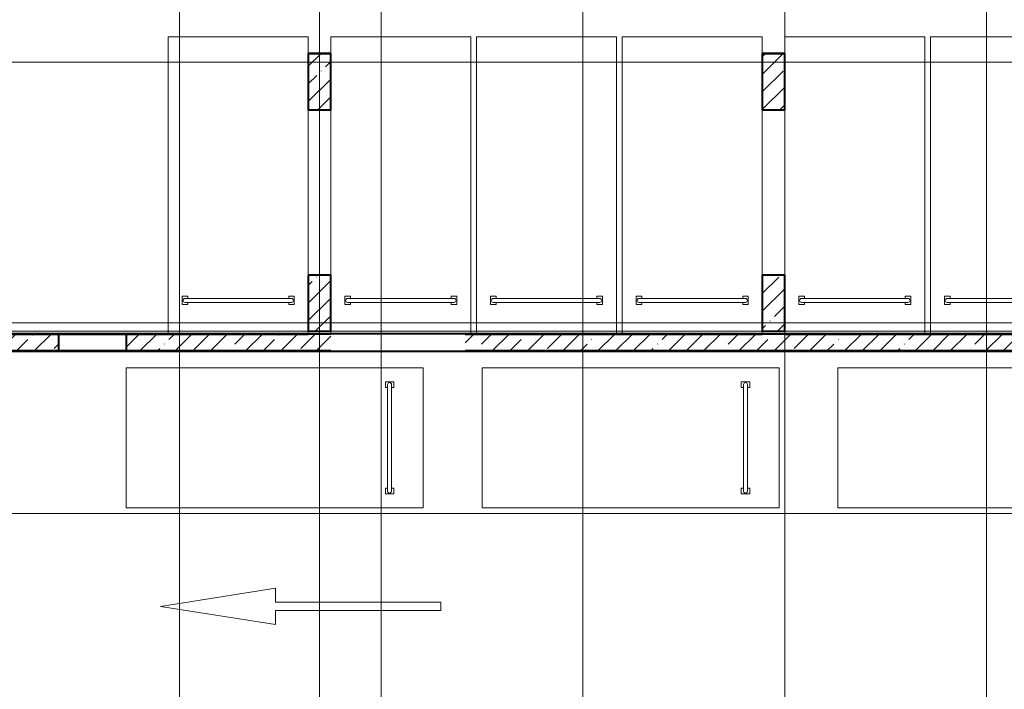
# Model space of a CAD drawing. Header units: millimetres. Extents: x 2069 to 83669, y 801 to 118701.
# Tile 87 of 145: x 29007 to 46574, y 51520 to 63460. Entities that reach past the tile are written whole.
import ezdxf

# ---------------------------------------------------------------- set-up
doc = ezdxf.new("R2010")
doc.units = ezdxf.units.MM
doc.linetypes.add('ADSK_Линия сетки', pattern=[25, 20, -2.5, 0, -2.5])
for name, color, linetype, lineweight in [('Двери', 7, 'Continuous', 18), ('Несущие колонны', 7, 'Continuous', 18), ('Оси', 7, 'Continuous', 9), ('Парковка', 7, 'Continuous', 18), ('Перекрытия', 7, 'Continuous', 18), ('Проем', 7, 'Continuous', 18), ('Стены разрез', 7, 'Continuous', 40)]:
    doc.layers.add(name, color=color, linetype=linetype, lineweight=lineweight)

# ---------------------------------------------------------------- blocks, each defined once
blk = doc.blocks.new('199_Парковочные места 3 класса и МГН - Средний класс-V18-Оборудование_B2_-11_400__На лист секция 6_-11_400')
at = {"layer": 'Парковка', "color": 253, "true_color": 0xaaaaaa}
for p, q in [((0, -5300), (0, 0)), ((0, 0), (2500, 0)), ((2500, 0), (2500, -5300)), ((250, -4625), (250, -4775)), ((250, -4625), (350, -4625)), ((300, -4665), (2200, -4665)), ((300, -4735), (2200, -4735)), ((350, -4625), (350, -4665)), ((350, -4735), (350, -4775)), ((2150, -4625), (2150, -4665)), ((2150, -4625), (2250, -4625)), ((2150, -4735), (2150, -4775)), ((2250, -4625), (2250, -4775)), ((250, -4775), (350, -4775)), ((2150, -4775), (2250, -4775))]:
    blk.add_line(p, q, dxfattribs=at)
for centre, start, end in [((300, -4700), 90, 270), ((2200, -4700), 270, 90)]:
    blk.add_arc(centre, 35, start, end, dxfattribs=at)
blk = doc.blocks.new('199_Парковочные места 3 класса и МГН - Средний класс-V16-Оборудование_B2_-11_400__На лист секция 6_-11_400')
at = {"layer": 'Парковка', "color": 253, "true_color": 0xaaaaaa}
for p, q in [((0, -300), (0, 0)), ((0, 0), (2500, 0)), ((2500, 0), (2500, -5300)), ((0, -4250), (0, -1300)), ((250, -4625), (250, -4775)), ((250, -4625), (350, -4625)), ((300, -4665), (2200, -4665)), ((300, -4735), (2200, -4735)), ((350, -4625), (350, -4665)), ((350, -4735), (350, -4775)), ((2150, -4625), (2150, -4665)), ((2150, -4625), (2250, -4625)), ((2150, -4735), (2150, -4775)), ((2250, -4625), (2250, -4775)), ((250, -4775), (350, -4775)), ((2150, -4775), (2250, -4775)), ((0, -5300), (0, -5250))]:
    blk.add_line(p, q, dxfattribs=at)
for centre, start, end in [((300, -4700), 90, 270), ((2200, -4700), 270, 90)]:
    blk.add_arc(centre, 35, start, end, dxfattribs=at)
blk = doc.blocks.new('199_Парковочные места 3 класса и МГН - Средний класс-V17-Оборудование_B2_-11_400__На лист секция 6_-11_400')
at = {"layer": 'Парковка', "color": 253, "true_color": 0xaaaaaa}
for p, q in [((0, -5300), (0, 0)), ((0, 0), (2500, 0)), ((2500, 0), (2500, -300)), ((2500, -1300), (2500, -4250)), ((250, -4625), (250, -4775)), ((250, -4625), (350, -4625)), ((300, -4665), (2200, -4665)), ((300, -4735), (2200, -4735)), ((350, -4625), (350, -4665)), ((350, -4735), (350, -4775)), ((2150, -4625), (2150, -4665)), ((2150, -4625), (2250, -4625)), ((2150, -4735), (2150, -4775)), ((2250, -4625), (2250, -4775)), ((250, -4775), (350, -4775)), ((2150, -4775), (2250, -4775)), ((2500, -5250), (2500, -5300))]:
    blk.add_line(p, q, dxfattribs=at)
for centre, start, end in [((300, -4700), 90, 270), ((2200, -4700), 270, 90)]:
    blk.add_arc(centre, 35, start, end, dxfattribs=at)
blk = doc.blocks.new('199_Парковочные места 3 класса и МГН - Малый класс-V7-Оборудование_B2_-11_400__На лист секция 6_-11_400')
at = {"layer": 'Парковка', "color": 253, "true_color": 0xaaaaaa}
for p, q in [((2500, 5300), (0, 5300)), ((0, 5300), (0, 0)), ((2500, 0), (2500, 5300)), ((250, 4775), (350, 4775)), ((250, 4625), (250, 4775)), ((350, 4735), (350, 4775)), ((2150, 4735), (2150, 4775)), ((2150, 4775), (2250, 4775)), ((2250, 4625), (2250, 4775)), ((250, 4625), (350, 4625)), ((300, 4735), (2200, 4735)), ((300, 4665), (2200, 4665)), ((350, 4625), (350, 4665)), ((2150, 4625), (2150, 4665)), ((2150, 4625), (2250, 4625)), ((0, 0), (2500, 0))]:
    blk.add_line(p, q, dxfattribs=at)
for centre, start, end in [((300, 4700), 90, 270), ((2200, 4700), 270, 90)]:
    blk.add_arc(centre, 35, start, end, dxfattribs=at)
blk = doc.blocks.new('199_Паркинг_Дорожная разметка - Стрелка_Прямое_Движение-4798525-Оборудование_B2_-11_400__На лист секция 6_-11_400')
at = {"layer": 'Парковка', "color": 253, "true_color": 0xaaaaaa}
for p, q in [((0, 2504), (-324, 450)), ((324, 450), (0, 2504)), ((-324, 450), (-75, 450)), ((-75, 450), (-75, -2500)), ((75, -2500), (75, 450)), ((75, 450), (324, 450)), ((-75, -2500), (75, -2500))]:
    blk.add_line(p, q, dxfattribs=at)
blk = doc.blocks.new('135_SLK_GD_AR_rvt-1-Оборудование_B2_-11_400__На лист секция 6_-11_400')
at = {"layer": 'Перекрытия', "color": 253, "true_color": 0xaaaaaa}
for p, q in [((-13031810, -9232950), (-13024110, -9232950)), ((-13027360, -9233000), (-13028560, -9233000)), ((-13023710, -9232950), (-13016010, -9232950)), ((-13015610, -9232950), (-13007910, -9232950))]:
    blk.add_line(p, q, dxfattribs=at)
at = {"layer": 'Стены разрез', "color": 253, "true_color": 0xaaaaaa}
for p, q in [((-13024110, -9227998), (-13024112, -9227998)), ((-13024112, -9227998), (-13024112, -9229002)), ((-13023708, -9227998), (-13024110, -9227998)), ((-13023708, -9228000), (-13023708, -9227998)), ((-13023708, -9229002), (-13023708, -9228000)), ((-13016010, -9227998), (-13016012, -9227998)), ((-13016012, -9227998), (-13016012, -9229002)), ((-13015608, -9227998), (-13016010, -9227998)), ((-13015608, -9228000), (-13015608, -9227998)), ((-13015608, -9229002), (-13015608, -9228000)), ((-13024112, -9229002), (-13024110, -9229002)), ((-13024110, -9229002), (-13023710, -9229002)), ((-13023710, -9229002), (-13023708, -9229002)), ((-13016012, -9229002), (-13016010, -9229002)), ((-13016010, -9229002), (-13015610, -9229002)), ((-13015610, -9229002), (-13015608, -9229002)), ((-13024110, -9231948), (-13024112, -9231948)), ((-13024112, -9231948), (-13024112, -9232950)), ((-13023708, -9231948), (-13024110, -9231948)), ((-13023708, -9231950), (-13023708, -9231948)), ((-13023708, -9232950), (-13023708, -9231950)), ((-13016010, -9231948), (-13016012, -9231948)), ((-13016012, -9231948), (-13016012, -9232950)), ((-13015608, -9231948), (-13016010, -9231948)), ((-13015608, -9231950), (-13015608, -9231948)), ((-13015608, -9232950), (-13015608, -9231950)), ((-13024110, -9232998), (-13031810, -9232998)), ((-13031810, -9233000), (-13024110, -9233000)), ((-13024112, -9232950), (-13024110, -9232950)), ((-13024110, -9233000), (-13024110, -9232998)), ((-13023710, -9232950), (-13023708, -9232950)), ((-13016010, -9232998), (-13023710, -9232998)), ((-13023710, -9232998), (-13023710, -9233000)), ((-13021310, -9233000), (-13016010, -9233000)), ((-13016012, -9232950), (-13016010, -9232950)), ((-13016010, -9233000), (-13016010, -9232998)), ((-13015610, -9232950), (-13015608, -9232950)), ((-13007910, -9232998), (-13015610, -9232998)), ((-13015610, -9232998), (-13015610, -9233000)), ((-13015610, -9233000), (-13007910, -9233000)), ((-13023710, -9233300), (-13030110, -9233300)), ((-13030108, -9233302), (-13002312, -9233302)), ((-13002310, -9233300), (-13021310, -9233300))]:
    blk.add_line(p, q, dxfattribs=at)
at = {"layer": 'Парковка', "color": 253, "lineweight": 18, "true_color": 0xaaaaaa}
for name, p in [('199_Парковочные места 3 класса и МГН - Средний класс-V17-Оборудование_B2_-11_400__На лист секция 6_-11_400', (-13026610, -9227700)), ('199_Парковочные места 3 класса и МГН - Средний класс-V16-Оборудование_B2_-11_400__На лист секция 6_-11_400', (-13023710, -9227700)), ('199_Парковочные места 3 класса и МГН - Средний класс-V18-Оборудование_B2_-11_400__На лист секция 6_-11_400', (-13021110, -9227700)), ('199_Парковочные места 3 класса и МГН - Средний класс-V17-Оборудование_B2_-11_400__На лист секция 6_-11_400', (-13018510, -9227700)), ('199_Парковочные места 3 класса и МГН - Средний класс-V16-Оборудование_B2_-11_400__На лист секция 6_-11_400', (-13015610, -9227700)), ('199_Парковочные места 3 класса и МГН - Средний класс-V18-Оборудование_B2_-11_400__На лист секция 6_-11_400', (-13013010, -9227700))]:
    blk.add_blockref(name, p, dxfattribs=at)
for name, p, rotation in [('199_Парковочные места 3 класса и МГН - Малый класс-V7-Оборудование_B2_-11_400__На лист секция 6_-11_400', (-13027360, -9233600), 270.0000000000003), ('199_Парковочные места 3 класса и МГН - Малый класс-V7-Оборудование_B2_-11_400__На лист секция 6_-11_400', (-13021010, -9233600), 270.0000000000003), ('199_Парковочные места 3 класса и МГН - Малый класс-V7-Оборудование_B2_-11_400__На лист секция 6_-11_400', (-13014660, -9233600), 270.0000000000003), ('199_Паркинг_Дорожная разметка - Стрелка_Прямое_Движение-4798525-Оборудование_B2_-11_400__На лист секция 6_-11_400', (-13024243, -9237855), 89.99999999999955)]:
    blk.add_blockref(name, p, dxfattribs=dict(at, rotation=rotation))
blk = doc.blocks.new('Бетон-Прямоугольная-Колонна - CLM_Подземные этажи_В40-400х1000-V59-Оборудование_B2_-11_400__На лист секция 6_-11_400')
at = {"layer": 'Несущие колонны', "lineweight": 9, "true_color": 0xaaaaaa}
h = blk.add_hatch(dxfattribs=at)
h.set_pattern_fill('FP_22', color=253, style=0, pattern_type=2)
h.set_pattern_definition([(225, (-13023909.66, -9232450.3), (314.308964, -314.308964), []), (225, (-13024223.97, -9232450.3), (314.308964, -314.308964), [555.625, -111.125, 3.353, -107.772])])
h.paths.add_polyline_path([(-200, 500), (-200, -500), (200, -500), (200, 500)])
at = {"layer": 'Несущие колонны', "color": 253, "lineweight": 40, "true_color": 0xaaaaaa}
for p, q in [((200, 500), (-200, 500)), ((-200, 500), (-200, -500)), ((200, -500), (200, 500)), ((-200, -500), (200, -500))]:
    blk.add_line(p, q, dxfattribs=at)
blk = doc.blocks.new('Бетон-Прямоугольная-Колонна - CLM_Подземные этажи_В40-400х1000-V61-Оборудование_B2_-11_400__На лист секция 6_-11_400')
at = {"layer": 'Несущие колонны', "lineweight": 9, "true_color": 0xaaaaaa}
h = blk.add_hatch(dxfattribs=at)
h.set_pattern_fill('FP_24', color=253, style=0, pattern_type=2)
h.set_pattern_definition([(225, (-13015809.66, -9232450.3), (314.308964, -314.308964), []), (225, (-13016123.97, -9232450.3), (314.308964, -314.308964), [555.625, -111.125, 3.353, -107.772])])
h.paths.add_polyline_path([(-164, 500), (-200, 500), (-200, -500), (200, -500), (200, 500)])
at = {"layer": 'Несущие колонны', "color": 253, "lineweight": 40, "true_color": 0xaaaaaa}
for p, q in [((200, 500), (-200, 500)), ((-200, 500), (-200, -500)), ((200, -500), (200, 500)), ((-200, -500), (200, -500))]:
    blk.add_line(p, q, dxfattribs=at)
blk = doc.blocks.new('Бетон-Прямоугольная-Колонна - CLM_Подземные этажи_В40-400х1000-V68-Оборудование_B2_-11_400__На лист секция 6_-11_400')
at = {"layer": 'Несущие колонны', "lineweight": 9, "true_color": 0xaaaaaa}
h = blk.add_hatch(dxfattribs=at)
h.set_pattern_fill('FP_31', color=253, style=0, pattern_type=2)
h.set_pattern_definition([(225, (-13023909.66, -9228500.3), (314.308964, -314.308964), []), (225, (-13024223.97, -9228500.3), (314.308964, -314.308964), [555.625, -111.125, 3.353, -107.772])])
h.paths.add_polyline_path([(-200, 500), (-200, -500), (200, -500), (200, 500)])
at = {"layer": 'Несущие колонны', "color": 253, "lineweight": 40, "true_color": 0xaaaaaa}
for p, q in [((200, 500), (-200, 500)), ((-200, 500), (-200, -500)), ((200, -500), (200, 500)), ((-200, -500), (200, -500))]:
    blk.add_line(p, q, dxfattribs=at)
blk = doc.blocks.new('Бетон-Прямоугольная-Колонна - CLM_Подземные этажи_В40-400х1000-V69-Оборудование_B2_-11_400__На лист секция 6_-11_400')
at = {"layer": 'Несущие колонны', "lineweight": 9, "true_color": 0xaaaaaa}
h = blk.add_hatch(dxfattribs=at)
h.set_pattern_fill('FP_32', color=253, style=0, pattern_type=2)
h.set_pattern_definition([(225, (-13015809.66, -9228500.3), (314.308964, -314.308964), []), (225, (-13016123.97, -9228500.3), (314.308964, -314.308964), [555.625, -111.125, 3.353, -107.772])])
h.paths.add_polyline_path([(-200, 500), (-200, -500), (200, -500), (200, 500), (-164, 500)])
at = {"layer": 'Несущие колонны', "color": 253, "lineweight": 40, "true_color": 0xaaaaaa}
for p, q in [((200, 500), (-200, 500)), ((-200, 500), (-200, -500)), ((200, -500), (200, 500)), ((-200, -500), (200, -500))]:
    blk.add_line(p, q, dxfattribs=at)
blk = doc.blocks.new('135_SLK_GD_KR_rvt-1-Оборудование_B2_-11_400__На лист секция 6_-11_400')
at = {"layer": 'Несущие колонны', "color": 253, "lineweight": 18, "true_color": 0xaaaaaa, "rotation": 180}
for name, p in [('Бетон-Прямоугольная-Колонна - CLM_Подземные этажи_В40-400х1000-V68-Оборудование_B2_-11_400__На лист секция 6_-11_400', (-13023910, -9228500)), ('Бетон-Прямоугольная-Колонна - CLM_Подземные этажи_В40-400х1000-V69-Оборудование_B2_-11_400__На лист секция 6_-11_400', (-13015810, -9228500)), ('Бетон-Прямоугольная-Колонна - CLM_Подземные этажи_В40-400х1000-V59-Оборудование_B2_-11_400__На лист секция 6_-11_400', (-13023910, -9232450)), ('Бетон-Прямоугольная-Колонна - CLM_Подземные этажи_В40-400х1000-V61-Оборудование_B2_-11_400__На лист секция 6_-11_400', (-13015810, -9232450))]:
    blk.add_blockref(name, p, dxfattribs=at)
blk = doc.blocks.new('231_ADSK_Дверь_Проем - ADSK_Дверь_Проем-1513634-Оборудование_B2_-11_400__На лист секция 6_-11_400')
at = {"layer": 'Проем', "color": 253, "true_color": 0xaaaaaa}
for p, q in [((-600, 150), (600, 150)), ((-600, -150), (600, -150))]:
    blk.add_line(p, q, dxfattribs=at)
blk = doc.blocks.new('135_SLK_K1-2-3_KR_rvt-1-Оборудование_B2_-11_400__На лист секция 6_-11_400')
at = {"layer": 'Стены разрез', "lineweight": 9, "true_color": 0xaaaaaa}
h = blk.add_hatch(dxfattribs=at)
h.set_pattern_fill('FP_6', color=253, style=0, pattern_type=2)
h.set_pattern_definition([(45, (0, 0), (-314.308964, 314.308964), []), (45, (314.3, 0), (-314.308964, 314.308964), [555.625, -111.125, 3.353, -107.772])])
h.paths.add_polyline_path([(-13002310, -9233300), (-13002310, -9233000), (-13021310, -9233000), (-13021310, -9233300), (-13004299, -9233300)])
h.paths.add_polyline_path([(-13023710, -9233300), (-13023710, -9233000), (-13027360, -9233000), (-13027360, -9233300), (-13024722, -9233300)])
h.paths.add_polyline_path([(-13028560, -9233300), (-13028560, -9233000), (-13030110, -9233000), (-13030110, -9233300), (-13029261, -9233300)])
at = {"layer": 'Стены разрез', "color": 253, "true_color": 0xaaaaaa}
for p, q in [((-13028560, -9233000), (-13030110, -9233000)), ((-13028560, -9233300), (-13028560, -9233000)), ((-13023710, -9233000), (-13027360, -9233000)), ((-13027360, -9233000), (-13027360, -9233300)), ((-13002310, -9233000), (-13021310, -9233000)), ((-13030110, -9233300), (-13028560, -9233300)), ((-13027360, -9233300), (-13023710, -9233300)), ((-13021310, -9233300), (-13002310, -9233300))]:
    blk.add_line(p, q, dxfattribs=at)
at = {"layer": 'Двери', "color": 254, "lineweight": 18, "true_color": 0xd4d4d4, "rotation": 180}
blk.add_blockref('231_ADSK_Дверь_Проем - ADSK_Дверь_Проем-1513634-Оборудование_B2_-11_400__На лист секция 6_-11_400', (-13027960, -9233150), dxfattribs=at)
blk = doc.blocks.new('A$C946fac60')
at = {"layer": 'Оси', "color": 253, "linetype": 'ADSK_Линия сетки', "true_color": 0xaaaaaa}
for p, q in [((28902.7, 800), (28902.7, 90869.8)), ((31402.7, 800), (31402.7, 90869.8)), ((32502.7, 800), (32502.7, 90869.8)), ((36102.7, 800), (36102.7, 90869.8)), ((39702.7, 800), (39702.7, 90869.8)), ((43302.7, 800), (43302.7, 90869.8)), ((78533.6, 39881.6), (800, 39881.6)), ((78533.6, 35231.6), (800, 35231.6)), ((78533.6, 31831.6), (800, 31831.6))]:
    blk.add_line(p, q, dxfattribs=at)
at = {"lineweight": 5}
for name in ['135_SLK_GD_KR_rvt-1-Оборудование_B2_-11_400__На лист секция 6_-11_400', '135_SLK_GD_AR_rvt-1-Оборудование_B2_-11_400__На лист секция 6_-11_400', '135_SLK_K1-2-3_KR_rvt-1-Оборудование_B2_-11_400__На лист секция 6_-11_400']:
    blk.add_blockref(name, (13055312.4, 9268031.9), dxfattribs=at)

msp = doc.modelspace()

# ---------------------------------------------------------------- block references
msp.add_blockref('A$C946fac60', (2954, 22822))

doc.saveas('drawing.dxf')
